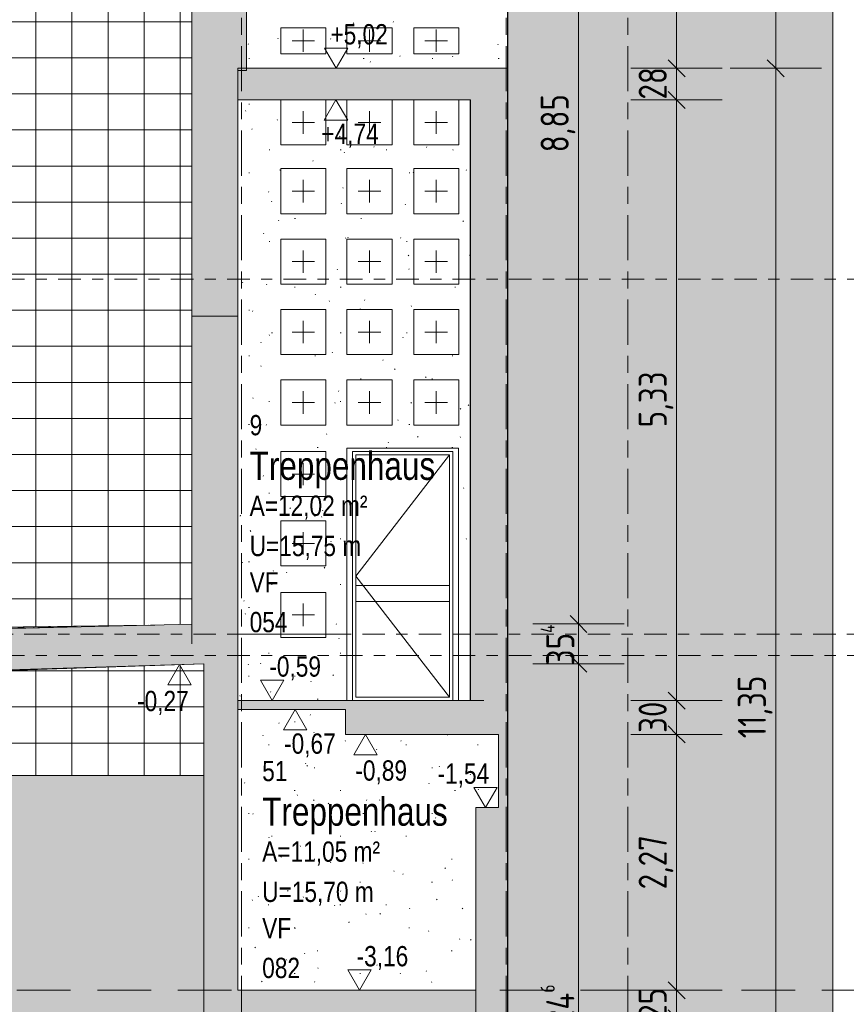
# Model space of a CAD drawing. Header units: metres. Extents: x -32 to 170, y -15 to 869.
# Tile 62 of 66: x 77.1 to 84.43, y -6.08 to 2.66. Entities that reach past the tile are written whole.
import ezdxf

# ---------------------------------------------------------------- set-up
doc = ezdxf.new("R2010")
doc.units = ezdxf.units.M
doc.header["$XCLIPFRAME"] = 2
for name, pattern in [('_Ebene_', [0.4, 0.2, -0.1, 0, -0.1]), ('_Rasterlinie_', [0.75, 0.4, -0.1, 0.15, -0.1]), ('Abgebrochen', [0.714375, 0.47625, -0.238125])]:
    doc.linetypes.add(name, pattern=pattern)
for name, color, linetype, lineweight in [('A_Bem', 7, 'Continuous', 5), ('A_Bem-100', 7, 'Continuous', 5), ('A_Ebenen', 130, 'Continuous', 5), ('A_Fenster', 45, 'Continuous', 5), ('A_Fenster_Öffnung', 45, 'Continuous', 5), ('A_Geschossdecken', 7, 'Continuous', 5), ('A_Geschossdecken_Oberflächenschraffur', 7, 'Continuous', 5), ('A_Geschossdecken_Schraffur', 7, 'Continuous', 5), ('A_Hoehenkoten', 124, 'Continuous', 5), ('A_Körper', 7, 'Continuous', 5), ('A_Körper_Form', 7, 'Continuous', 5), ('A_Linien_Raumtrennung', 7, 'Continuous', 5), ('A_Raster', 128, 'Continuous', 5), ('A_Raum-Txt', 16, 'Continuous', 5), ('A_Scan-Pixelbild', 213, 'Continuous', 5), ('A_Wand', 244, 'Continuous', 5), ('A_Wand_Schraff', 1, 'Continuous', 5), ('A_Wände_Oberflächenschraffur', 244, 'Continuous', 5)]:
    doc.layers.add(name, color=color, linetype=linetype, lineweight=lineweight)
doc.styles.add('Arial', font='arial.ttf', dxfattribs={"width": 0.8, "height": 0.18})
doc.styles.add('Arial_B', font='txt', dxfattribs={"width": 0.8, "height": 0.25})
doc.styles.add('ISOCPEUR_1', font='isocpeur.ttf', dxfattribs={"width": 0.8, "height": 0.25})
doc.dimstyles.new('BLB-Standard_2_5_Aussen', dxfattribs={"dimscale": 0.3048, "dimtxt": 0.248995, "dimasz": 0.492126, "dimexe": 1.32874, "dimexo": 0.0625, "dimgap": 0.032808, "dimtad": 1, "dimrnd": 0.001, "dimzin": 0, "dimdsep": 46, "dimtxsty": 'ISOCPEUR_1', "dimblk1": 'OBLIQUE', "dimblk2": 'OBLIQUE', "dimsah": 1, "dimcen": 0.09, "dimdle": 0.164042, "dimazin": 0, "dimtfac": 1, "dimtdec": 4, "dimtix": 1, "dimtmove": 0, "dimatfit": 3, "dimfxl": 1.32874, "dimfxlon": 1, "dimtvp": 1, "dimtolj": 1, "dimtzin": 0, "dimarcsym": 2})
doc.dimstyles.new('BLB-Standard_2_5_Aussen_1', dxfattribs={"dimscale": 0.3048, "dimtxt": 0.248995, "dimasz": 0.492126, "dimexe": 1.32874, "dimexo": 0.0625, "dimgap": 0.032808, "dimtad": 1, "dimdec": 1, "dimlfac": 100, "dimrnd": 0.1, "dimdsep": 46, "dimtxsty": 'ISOCPEUR_1', "dimblk1": 'OBLIQUE', "dimblk2": 'OBLIQUE', "dimsah": 1, "dimcen": 0.09, "dimdle": 0.164042, "dimazin": 0, "dimtfac": 1, "dimtdec": 4, "dimtix": 1, "dimtmove": 0, "dimatfit": 3, "dimfxl": 1.32874, "dimfxlon": 1, "dimtvp": 1, "dimtolj": 1, "dimtzin": 0, "dimarcsym": 2})
picture_1 = doc.add_image_def('image1.jpg', size_in_pixel=(17396, 4678))
pattern_1 = [(0, (52.91895, 18.958), (0.813, 0.203), [0.007, -0.603, 0.007, -0.603, -3.251]), (0, (52.91895, 18.958), (0.813, 0.203), [-1.219, 0.007, -1.212, 0.007, -0.603, -1.422]), (0, (52.91895, 18.958), (0.813, 0.203), [-3.048, 0.007, -0.4, 0.007, -1.009]), (120, (53.22295, 19.06), (-0.5823032, 0.6025787), [0.007, -0.603, 0.007, -0.603, -3.251]), (120, (53.22295, 19.06), (-0.5823032, 0.6025787), [-1.219, 0.007, -1.212, 0.007, -0.603, -1.422]), (120, (53.22295, 19.06), (-0.5823032, 0.6025787), [-3.048, 0.007, -0.4, 0.007, -1.009]), (240, (53.32495, 19.466), (-0.2306968, -0.8055787), [0.007, -0.603, 0.007, -0.603, -3.251]), (240, (53.32495, 19.466), (-0.2306968, -0.8055787), [-1.219, 0.007, -1.212, 0.007, -0.603, -1.422]), (240, (53.32495, 19.466), (-0.2306968, -0.8055787), [-3.048, 0.007, -0.4, 0.007, -1.009])]
pattern_2 = [(0, (52.91895, 18.958), (0, 0.32), []), (90, (52.91895, 18.958), (-0.32, 2e-17), [])]
pattern_3 = [(0.783, (53.21995, -3.065), (-9.56585e-05, 0.0069993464), []), (90, (53.21995, -3.065), (-0.32, -0.004), [])]

# ---------------------------------------------------------------- blocks, each defined once
blk = doc.blocks.new('FE 1 tlg - Fix - 400 x 400-8070164-B')
at = {"layer": 'A_Fenster_Öffnung', "color": 250, "lineweight": 9}
for p, q in [((20.5309, -2.5251), (20.5309, -2.7251)), ((20.4309, -2.6251), (20.6309, -2.6251))]:
    blk.add_line(p, q, dxfattribs=at)
blk = doc.blocks.new('FE 1 tlg - Fix - 400 x 400-8070168-B')
at = {"layer": 'A_Fenster_Öffnung', "color": 250, "lineweight": 9}
for p, q in [((20.5309, -0.6401), (20.5309, -0.8401)), ((20.4309, -0.7401), (20.6309, -0.7401))]:
    blk.add_line(p, q, dxfattribs=at)
blk = doc.blocks.new('FE TÜR 1 tlg - Dreh_mit Steg - 990 x 2240-8343232-B')
at = {"layer": 'A_Fenster', "color": 250, "lineweight": 9}
for p, q in [((20.9186, -3.3851), (20.9186, -1.1451)), ((21.9086, -1.1451), (20.9186, -1.1451)), ((21.8586, -1.1751), (20.9686, -1.1751)), ((20.9686, -1.1751), (20.9686, -3.3851)), ((20.9686, -1.1751), (21.8586, -1.1751)), ((20.9686, -3.3851), (20.9686, -1.1751)), ((20.9986, -3.3551), (20.9986, -1.2051)), ((20.9986, -1.2051), (21.8286, -1.2051)), ((21.8286, -3.3551), (21.8286, -1.2051)), ((21.8586, -3.3851), (21.8586, -1.1751)), ((21.8586, -1.1751), (21.8586, -3.3851)), ((21.9086, -1.1451), (21.9086, -3.3851)), ((20.9986, -2.3651), (21.8286, -2.3651)), ((20.9986, -2.5051), (20.9986, -2.3651)), ((21.8286, -2.5051), (21.8286, -2.3651)), ((21.8286, -2.5051), (20.9986, -2.5051)), ((21.8286, -3.3551), (20.9986, -3.3551))]:
    blk.add_line(p, q, dxfattribs=at)
at = {"layer": 'A_Fenster_Öffnung', "color": 250, "lineweight": 9}
for p, q in [((21.8286, -1.2051), (20.9986, -2.2801)), ((20.9986, -2.2801), (21.8286, -3.3551))]:
    blk.add_line(p, q, dxfattribs=at)
blk = doc.blocks.new('FE 1 tlg - Fix - 400 x 230-8070195-B')
at = {"layer": 'A_Fenster_Öffnung', "color": 250, "lineweight": 9}
for p, q in [((20.5309, 2.5699), (20.5309, 2.3699)), ((20.4309, 2.4699), (20.6309, 2.4699))]:
    blk.add_line(p, q, dxfattribs=at)
blk = doc.blocks.new('Höhenkoten - leer-6237472-B')
at = {"layer": 'A_Hoehenkoten'}
for p, q in [((-6.2305, -1.5603), (-6.0227, -1.5603)), ((-6.1266, -1.7403), (-6.2305, -1.5603)), ((-6.1266, -1.7403), (-6.0227, -1.5603))]:
    blk.add_line(p, q, dxfattribs=at)
blk = doc.blocks.new('DIMBLOCK91-B')
at = {"layer": 'A_Bem-100', "lineweight": 9}
for p, q in [((82.9242, -5.9551), (82.8492, -5.8801)), ((82.9242, -5.9551), (82.9992, -6.0301)), ((82.9242, -6.2051), (82.8492, -6.1301)), ((82.9242, -6.2051), (82.9992, -6.2801))]:
    blk.add_line(p, q, dxfattribs=at)
at = {"layer": 'A_Bem-100'}
for p, q in [((82.5192, -5.9551), (83.3292, -5.9551)), ((82.9242, -5.9551), (82.5192, -5.9551)), ((82.9242, -6.2051), (82.9242, -5.9551)), ((82.5192, -6.2051), (83.3292, -6.2051)), ((82.9242, -6.2051), (82.5192, -6.2051))]:
    blk.add_line(p, q, dxfattribs=at)
at = {"layer": 'A_Bem-100', "color": 0, "insert": (82.5876, -6.217), "char_height": 0.25, "width": 0.328652, "attachment_point": 1, "rotation": 90, "line_spacing_factor": 1.149209, "style": 'ISOCPEUR_1'}
blk.add_mtext('25', dxfattribs=at)
blk = doc.blocks.new('_Oblique')
at = {"color": 0, "linetype": 'ByBlock', "lineweight": -2}
blk.add_line((-0.5, -0.5), (0.5, 0.5), dxfattribs=at)
blk = doc.blocks.new('DIMBLOCK92-B')
at = {"layer": 'A_Bem-100', "lineweight": 9}
for p, q in [((82.9242, -3.6851), (82.8492, -3.6101)), ((82.9242, -3.6851), (82.9992, -3.7601)), ((82.9242, -5.9551), (82.8492, -5.8801)), ((82.9242, -5.9551), (82.9992, -6.0301))]:
    blk.add_line(p, q, dxfattribs=at)
at = {"layer": 'A_Bem-100'}
for p, q in [((82.5192, -3.6851), (83.3292, -3.6851)), ((82.9242, -3.6851), (82.5192, -3.6851)), ((82.9242, -5.9551), (82.9242, -3.6851)), ((82.5192, -5.9551), (83.3292, -5.9551)), ((82.9242, -5.9551), (82.5192, -5.9551))]:
    blk.add_line(p, q, dxfattribs=at)
at = {"layer": 'A_Bem-100', "color": 0, "insert": (82.5876, -5.0604), "char_height": 0.25, "width": 0.576635, "attachment_point": 1, "rotation": 90, "line_spacing_factor": 1.149209, "style": 'ISOCPEUR_1'}
blk.add_mtext('2,27', dxfattribs=at)
blk = doc.blocks.new('DIMBLOCK93-B')
at = {"layer": 'A_Bem-100', "lineweight": 9}
for p, q in [((82.9242, -3.3851), (82.8492, -3.3101)), ((82.9242, -3.3851), (82.9992, -3.4601)), ((82.9242, -3.6851), (82.8492, -3.6101)), ((82.9242, -3.6851), (82.9992, -3.7601))]:
    blk.add_line(p, q, dxfattribs=at)
at = {"layer": 'A_Bem-100'}
for p, q in [((82.5192, -3.3851), (83.3292, -3.3851)), ((82.9242, -3.3851), (82.5192, -3.3851)), ((82.9242, -3.6851), (82.9242, -3.3851)), ((82.5192, -3.6851), (83.3292, -3.6851)), ((82.9242, -3.6851), (82.5192, -3.6851))]:
    blk.add_line(p, q, dxfattribs=at)
at = {"layer": 'A_Bem-100', "color": 0, "insert": (82.5876, -3.672), "char_height": 0.25, "width": 0.328652, "attachment_point": 1, "rotation": 90, "line_spacing_factor": 1.149209, "style": 'ISOCPEUR_1'}
blk.add_mtext('30', dxfattribs=at)
blk = doc.blocks.new('DIMBLOCK94-B')
at = {"layer": 'A_Bem-100', "lineweight": 9}
for p, q in [((82.9242, 1.9449), (82.8492, 2.0199)), ((82.9242, 1.9449), (82.9992, 1.8699)), ((82.9242, -3.3851), (82.8492, -3.3101)), ((82.9242, -3.3851), (82.9992, -3.4601))]:
    blk.add_line(p, q, dxfattribs=at)
at = {"layer": 'A_Bem-100'}
for p, q in [((82.5192, 1.9449), (83.3292, 1.9449)), ((82.9242, 1.9449), (82.5192, 1.9449)), ((82.9242, -3.3851), (82.9242, 1.9449)), ((82.5192, -3.3851), (83.3292, -3.3851)), ((82.9242, -3.3851), (82.5192, -3.3851))]:
    blk.add_line(p, q, dxfattribs=at)
at = {"layer": 'A_Bem-100', "color": 0, "insert": (82.5876, -0.9604), "char_height": 0.25, "width": 0.576635, "attachment_point": 1, "rotation": 90, "line_spacing_factor": 1.149209, "style": 'ISOCPEUR_1'}
blk.add_mtext('5,33', dxfattribs=at)
blk = doc.blocks.new('DIMBLOCK95-B')
at = {"layer": 'A_Bem-100', "lineweight": 9}
for p, q in [((82.9242, 2.2249), (82.8492, 2.2999)), ((82.9242, 2.2249), (82.9992, 2.1499)), ((82.9242, 1.9449), (82.8492, 2.0199)), ((82.9242, 1.9449), (82.9992, 1.8699))]:
    blk.add_line(p, q, dxfattribs=at)
at = {"layer": 'A_Bem-100'}
for p, q in [((82.5192, 2.2249), (83.3292, 2.2249)), ((82.9242, 2.2249), (82.5192, 2.2249)), ((82.9242, 1.9449), (82.9242, 2.2249)), ((82.5192, 1.9449), (83.3292, 1.9449)), ((82.9242, 1.9449), (82.5192, 1.9449))]:
    blk.add_line(p, q, dxfattribs=at)
at = {"layer": 'A_Bem-100', "color": 0, "insert": (82.5876, 1.948), "char_height": 0.25, "width": 0.328652, "attachment_point": 1, "rotation": 90, "line_spacing_factor": 1.149209, "style": 'ISOCPEUR_1'}
blk.add_mtext('28', dxfattribs=at)
blk = doc.blocks.new('DIMBLOCK96-B')
at = {"layer": 'A_Bem-100'}
for p, q in [((82.5192, 6.2149), (83.3292, 6.2149)), ((82.9242, 6.2149), (82.5192, 6.2149)), ((82.9242, 2.2249), (82.9242, 6.2149)), ((82.5192, 2.2249), (83.3292, 2.2249)), ((82.9242, 2.2249), (82.5192, 2.2249))]:
    blk.add_line(p, q, dxfattribs=at)
at = {"layer": 'A_Bem-100', "lineweight": 9}
for p, q in [((82.9242, 6.2149), (82.8492, 6.2899)), ((82.9242, 6.2149), (82.9992, 6.1399)), ((82.9242, 2.2249), (82.8492, 2.2999)), ((82.9242, 2.2249), (82.9992, 2.1499))]:
    blk.add_line(p, q, dxfattribs=at)
at = {"layer": 'A_Bem-100', "color": 0, "insert": (82.5876, 3.9796), "char_height": 0.25, "width": 0.576635, "attachment_point": 1, "rotation": 90, "line_spacing_factor": 1.149209, "style": 'ISOCPEUR_1'}
blk.add_mtext('3,99', dxfattribs=at)
blk = doc.blocks.new('DIMBLOCK98-B')
at = {"layer": 'A_Bem-100', "lineweight": 9}
for p, q in [((82.0544, -3.0592), (81.9794, -2.9842)), ((82.0544, -3.0592), (82.1294, -3.1342)), ((82.0544, -9.3051), (81.9794, -9.2301)), ((82.0544, -9.3051), (82.1294, -9.3801))]:
    blk.add_line(p, q, dxfattribs=at)
at = {"layer": 'A_Bem-100'}
for p, q in [((81.6494, -3.0592), (82.4594, -3.0592)), ((82.0544, -3.0592), (81.6494, -3.0592)), ((82.0544, -9.3551), (82.0544, -3.0592)), ((81.6494, -9.3051), (82.4594, -9.3051)), ((82.0544, -9.3051), (81.6494, -9.3051))]:
    blk.add_line(p, q, dxfattribs=at)
at = {"layer": 'A_Bem-100', "color": 0, "insert": (81.7178, -6.4772), "char_height": 0.25, "width": 0.708096, "attachment_point": 1, "rotation": 90, "line_spacing_factor": 1.149209, "style": 'ISOCPEUR_1'}
blk.add_mtext('6,24\\A2\\H0.5x;\\S6^  ;\\H2x;', dxfattribs=at)
blk = doc.blocks.new('DIMBLOCK99-B')
at = {"layer": 'A_Bem-100'}
for p, q in [((81.6494, -2.7051), (82.4594, -2.7051)), ((82.0544, -2.7051), (81.6494, -2.7051)), ((82.0544, -3.0592), (82.0544, -2.7051)), ((81.6494, -3.0592), (82.4594, -3.0592)), ((82.0544, -3.0592), (81.6494, -3.0592))]:
    blk.add_line(p, q, dxfattribs=at)
at = {"layer": 'A_Bem-100', "lineweight": 9}
for p, q in [((82.0544, -2.7051), (81.9794, -2.6301)), ((82.0544, -2.7051), (82.1294, -2.7801)), ((82.0544, -3.0592), (81.9794, -2.9842)), ((82.0544, -3.0592), (82.1294, -3.1342))]:
    blk.add_line(p, q, dxfattribs=at)
at = {"layer": 'A_Bem-100', "color": 0, "insert": (81.7178, -3.0713), "char_height": 0.25, "width": 0.454138, "attachment_point": 1, "rotation": 90, "line_spacing_factor": 1.149209, "style": 'ISOCPEUR_1'}
blk.add_mtext('35\\A2\\H0.5x;\\S4^  ;\\H2x;', dxfattribs=at)
blk = doc.blocks.new('DIMBLOCK100-B')
at = {"layer": 'A_Bem-100', "lineweight": 9}
for p, q in [((82.0544, 6.1449), (81.9794, 6.2199)), ((82.0544, 6.1449), (82.1294, 6.0699)), ((82.0544, -2.7051), (81.9794, -2.6301)), ((82.0544, -2.7051), (82.1294, -2.7801))]:
    blk.add_line(p, q, dxfattribs=at)
at = {"layer": 'A_Bem-100'}
for p, q in [((81.6494, 6.1449), (82.4594, 6.1449)), ((82.0544, 6.1449), (81.6494, 6.1449)), ((82.0544, -2.7051), (82.0544, 6.1449)), ((81.6494, -2.7051), (82.4594, -2.7051)), ((82.0544, -2.7051), (81.6494, -2.7051))]:
    blk.add_line(p, q, dxfattribs=at)
at = {"layer": 'A_Bem-100', "color": 0, "insert": (81.7178, 1.4796), "char_height": 0.25, "width": 0.576635, "attachment_point": 1, "rotation": 90, "line_spacing_factor": 1.149209, "style": 'ISOCPEUR_1'}
blk.add_mtext('8,85', dxfattribs=at)
blk = doc.blocks.new('DIMBLOCK104-B')
at = {"layer": 'A_Bem-100', "lineweight": 9}
for p, q in [((83.8042, 2.2249), (83.7292, 2.2999)), ((83.8042, 2.2249), (83.8792, 2.1499)), ((83.8042, -9.1251), (83.7292, -9.0501)), ((83.8042, -9.1251), (83.8792, -9.2001))]:
    blk.add_line(p, q, dxfattribs=at)
at = {"layer": 'A_Bem-100'}
for p, q in [((83.3992, 2.2249), (84.2092, 2.2249)), ((83.8042, 2.2249), (83.3992, 2.2249)), ((83.8042, -9.1751), (83.8042, 2.2249)), ((83.3992, -9.1251), (84.2092, -9.1251)), ((83.8042, -9.1251), (83.3992, -9.1251))]:
    blk.add_line(p, q, dxfattribs=at)
at = {"layer": 'A_Bem-100', "color": 0, "insert": (83.4676, -3.719), "char_height": 0.25, "width": 0.645353, "attachment_point": 1, "rotation": 90, "line_spacing_factor": 1.149209, "style": 'ISOCPEUR_1'}
blk.add_mtext('11,35', dxfattribs=at)
blk = doc.blocks.new('DIMBLOCK105-B')
at = {"layer": 'A_Bem-100', "lineweight": 9}
for p, q in [((83.8042, 8.8649), (83.7292, 8.9399)), ((83.8042, 8.8649), (83.8792, 8.7899)), ((83.8042, 2.2249), (83.7292, 2.2999)), ((83.8042, 2.2249), (83.8792, 2.1499))]:
    blk.add_line(p, q, dxfattribs=at)
at = {"layer": 'A_Bem-100'}
for p, q in [((83.8042, 2.2249), (83.8042, 8.9149)), ((83.3992, 8.8649), (84.2092, 8.8649)), ((83.8042, 8.8649), (83.3992, 8.8649)), ((83.3992, 2.2249), (84.2092, 2.2249)), ((83.8042, 2.2249), (83.3992, 2.2249))]:
    blk.add_line(p, q, dxfattribs=at)
at = {"layer": 'A_Bem-100', "color": 0, "insert": (83.4676, 5.2947), "char_height": 0.25, "width": 0.600537, "attachment_point": 1, "rotation": 90, "line_spacing_factor": 1.149209, "style": 'ISOCPEUR_1'}
blk.add_mtext('6,64', dxfattribs=at)

msp = doc.modelspace()

# ---------------------------------------------------------------- hatches: boundary and pattern name
at = {"layer": 'A_Geschossdecken_Oberflächenschraffur'}
h = msp.add_hatch(dxfattribs=at)
h.set_pattern_fill('FP_70', color=9, style=0, pattern_type=2)
h.set_pattern_definition(pattern_3)
h.paths.add_polyline_path([(73.7263, -2.7825), (75.1013, -2.7764), (76.6448, -2.7553), (78.2954, -2.7146), (76.4627, -2.7396), (76.4617, -2.7415), (76.4327, -2.7424), (76.1445, -2.7464), (76.1445, -2.7496), (76.136, -2.7503), (76.0945, -2.7514), (75.8345, -2.7539), (75.8345, -2.7537), (74.0959, -2.7774)], flags=0)
h = msp.add_hatch(dxfattribs=at)
h.set_pattern_fill('FP_70', color=9, style=0, pattern_type=2)
h.set_pattern_definition(pattern_3)
h.paths.add_polyline_path([(73.7263, -2.7825), (75.1013, -2.7764), (76.6448, -2.7553), (78.2954, -2.7146), (76.4627, -2.7396), (76.4617, -2.7415), (76.4327, -2.7424), (76.1445, -2.7464), (76.1445, -2.7496), (76.136, -2.7503), (76.0945, -2.7514), (75.8345, -2.7539), (75.8345, -2.7537), (74.0959, -2.7774)], flags=0)
at = {"layer": 'A_Geschossdecken_Schraffur', "lineweight": 9}
for points in [[(81.4105, 1.9449), (81.4235, 1.9449), (81.4235, 2.2249), (79.0319, 2.2249), (79.0319, 1.9449), (81.2147, 1.9449)], [(47.0363, -3.1336), (47.0374, -3.1336), (50.8744, -3.1333), (51.5971, -3.131), (51.9095, -3.1273), (52.4365, -3.0951), (52.8654, -3.0843), (64.0123, -3.0846), (71.2615, -3.0873), (73.1379, -3.0873), (74.8695, -3.0574), (75.1013, -3.0564), (76.6448, -3.0353), (78.6219, -2.9865), (78.6219, -2.7065), (76.6448, -2.7553), (75.1013, -2.7764), (74.8695, -2.7774), (73.1379, -2.8073), (69.8117, -2.8073), (61.1126, -2.8042), (52.8654, -2.8043), (52.4135, -2.8165), (51.9095, -2.8473), (51.5971, -2.851), (50.8744, -2.8533), (47.0363, -2.8536), (46.6141, -2.8279), (46.0587, -2.8277), (45.7302, -2.7972), (45.5911, -2.7996), (45.1411, -2.7996), (44.4649, -2.785), (43.4872, -2.767), (43.4872, -3.047), (44.4649, -3.065), (45.1642, -3.0796), (45.5911, -3.0796), (45.7302, -3.0772), (46.0587, -3.1077), (46.6148, -3.1079)], [(72.7027, -3.2251), (73.9255, -3.2251), (75.3221, -3.1676), (76.714, -3.1198), (78.8675, -3.0551), (78.8675, -2.8751), (78.6219, -2.8825), (78.6219, -2.9865), (76.6448, -3.0353), (75.1013, -3.0564), (74.8695, -3.0574), (73.1379, -3.0873), (72.7027, -3.0873)], [(79.9606, -3.4651), (79.9871, -3.4651), (79.9871, -3.3851), (79.0305, -3.3851), (79.0305, -3.4651), (79.2357, -3.4651)], [(81.2735, -3.6851), (81.2735, -3.3851), (79.9871, -3.3851), (79.9871, -3.6851)], [(78.8753, -6.2051), (81.1435, -6.2051), (81.1435, -5.9551), (78.8753, -5.9551)]]:
    msp.add_hatch(color=253, dxfattribs=at).paths.add_polyline_path(points, flags=0)
at = {"layer": 'A_Körper'}
msp.add_hatch(color=121, dxfattribs=at).paths.add_polyline_path([(84.3102, -9.3651), (84.3102, 7.5412), (81.4257, 7.5412), (81.4257, -9.3651), (81.7757, -9.3651)], flags=0)
at = {"layer": 'A_Wand_Schraff', "lineweight": 9}
for points in [[(79.1069, 2.2049), (79.1069, 6.1449), (78.6219, 6.1449), (78.6219, 2.2049), (79.0319, 2.2049)], [(78.6219, 0.0249), (79.0319, 0.0249), (79.0319, 2.2049), (78.6219, 2.2049), (78.6219, 0.7696)], [(81.2147, -3.3851), (81.2147, 1.9449), (81.0947, 1.9449), (81.0947, -3.3851)], [(81.2735, -3.6851), (81.4235, -3.6851), (81.4235, 1.9449), (81.2147, 1.9449), (81.2147, -3.3851), (81.2735, -3.3851), (81.2735, -3.6439)], [(78.8675, -3.0351), (79.0319, -3.0351), (79.0319, 0.0249), (78.6219, 0.0249), (78.6219, -2.8825), (78.8675, -2.8751), (78.8675, -2.9083)], [(78.8753, -6.2051), (78.8753, -5.9551), (79.0305, -5.9551), (79.0305, -3.0351), (78.8675, -3.0351), (78.8675, -3.0551), (78.7305, -3.0592), (78.7305, -6.2051)], [(81.4105, -4.3351), (81.4235, -4.3351), (81.4235, -3.6851), (81.3435, -3.6851), (81.3435, -4.3351)], [(81.4105, -6.2051), (81.4235, -6.2051), (81.4235, -4.3351), (81.1435, -4.3351), (81.1435, -6.2051)]]:
    msp.add_hatch(color=253, dxfattribs=at).paths.add_polyline_path(points, flags=0)
at = {"layer": 'A_Wände_Oberflächenschraffur'}
h = msp.add_hatch(dxfattribs=at)
h.set_pattern_fill('FP_61', color=133, style=0, pattern_type=2)
h.set_pattern_definition(pattern_2)
h.paths.add_polyline_path([(75.8345, -4.049), (75.852, -4.049), (75.852, -3.1588), (75.8345, -3.1594), (75.8345, -3.6439)], flags=0)
h.paths.add_polyline_path([(78.7305, -4.049), (78.7305, -3.0598), (76.162, -3.1481), (76.162, -4.049), (78.5108, -4.049)], flags=0)
h.paths.add_polyline_path([(76.4627, -2.7396), (78.2954, -2.7146), (78.6219, -2.7065), (78.6219, 6.1449), (76.4627, 6.1449), (76.4627, -2.7101)], flags=0)
h.paths.add_polyline_path([(77.0609, 6.3949), (78.8069, 6.3949), (78.8069, 8.0849), (75.8345, 8.0849), (75.8345, 6.3949), (76.9096, 6.3949)], flags=0)
h.paths.add_polyline_path([(75.8346, 8.3916), (78.8069, 8.3916), (78.8069, 8.4449), (75.8345, 8.4449), (75.8345, 8.3916)], flags=0)
h = msp.add_hatch(dxfattribs=at)
h.set_pattern_fill('FP_61', color=133, style=0, pattern_type=2)
h.set_pattern_definition(pattern_2)
h.paths.add_polyline_path([(75.8345, -4.049), (75.852, -4.049), (75.852, -3.1588), (75.8345, -3.1594), (75.8345, -3.6439)], flags=0)
h.paths.add_polyline_path([(78.7305, -4.049), (78.7305, -3.0598), (76.162, -3.1481), (76.162, -4.049), (78.5108, -4.049)], flags=0)
h.paths.add_polyline_path([(76.4627, -2.7396), (78.2954, -2.7146), (78.6219, -2.7065), (78.6219, 6.1449), (76.4627, 6.1449), (76.4627, -2.7101)], flags=0)
h.paths.add_polyline_path([(77.0609, 6.3949), (78.8069, 6.3949), (78.8069, 8.0849), (75.8345, 8.0849), (75.8345, 6.3949), (76.9096, 6.3949)], flags=0)
h.paths.add_polyline_path([(75.8346, 8.3916), (78.8069, 8.3916), (78.8069, 8.4449), (75.8345, 8.4449), (75.8345, 8.3916)], flags=0)
h = msp.add_hatch(dxfattribs=at)
h.set_pattern_fill('FP_54', style=0, pattern_type=2)
h.set_pattern_definition(pattern_1)
h.paths.add_polyline_path([(81.0941, -3.3851), (81.0941, 1.9449), (80.9915, 1.9449), (80.9915, 1.5449), (80.5915, 1.5449), (80.5915, 1.9449), (80.3995, 1.9449), (80.3995, 1.5449), (79.9995, 1.5449), (79.9995, 1.9449), (79.8119, 1.9449), (79.8119, 1.5449), (79.4119, 1.5449), (79.4119, 1.9449), (79.0319, 1.9449), (79.0312, -3.3851), (79.9995, -3.3851), (79.9995, -1.1451), (80.9895, -1.1451), (80.9895, -3.3851), (81.048, -3.3851)], flags=0)
h.paths.add_polyline_path([(79.8119, -2.8251), (79.4119, -2.8251), (79.4119, -2.4251), (79.8119, -2.4251)], flags=0)
h.paths.add_polyline_path([(79.8119, -2.1901), (79.4119, -2.1901), (79.4119, -1.7901), (79.8119, -1.7901), (79.8119, -2.1727)], flags=0)
h.paths.add_polyline_path([(79.8119, -1.5751), (79.4119, -1.5751), (79.4119, -1.1751), (79.8119, -1.1751)], flags=0)
h.paths.add_polyline_path([(80.9395, -0.9401), (80.5915, -0.9401), (80.5915, -0.5401), (80.9915, -0.5401), (80.9915, -0.9401), (80.9895, -0.9401)], flags=0)
h.paths.add_polyline_path([(79.8119, -0.9401), (79.4119, -0.9401), (79.4119, -0.5401), (79.8119, -0.5401), (79.8119, -0.7015)], flags=0)
h.paths.add_polyline_path([(80.0495, -0.9401), (79.9995, -0.9401), (79.9995, -0.5401), (80.3995, -0.5401), (80.3995, -0.9401)], flags=0)
h.paths.add_polyline_path([(80.5915, -0.3151), (80.5915, 0.0849), (80.9915, 0.0849), (80.9915, -0.3151)], flags=0)
h.paths.add_polyline_path([(79.9995, -0.3151), (79.9995, 0.0849), (80.3995, 0.0849), (80.3995, -0.3151)], flags=0)
h.paths.add_polyline_path([(79.8119, -0.3151), (79.4119, -0.3151), (79.4119, 0.0849), (79.8119, 0.0849)], flags=0)
h.paths.add_polyline_path([(80.5915, 0.3099), (80.5915, 0.7099), (80.9915, 0.7099), (80.9915, 0.3099)], flags=0)
h.paths.add_polyline_path([(80.3995, 0.3099), (79.9995, 0.3099), (79.9995, 0.7099), (80.3995, 0.7099)], flags=0)
h.paths.add_polyline_path([(79.4119, 0.3099), (79.4119, 0.7099), (79.8119, 0.7099), (79.8119, 0.3099)], flags=0)
h.paths.add_polyline_path([(80.5915, 0.9349), (80.5915, 1.3349), (80.9915, 1.3349), (80.9915, 0.9349)], flags=0)
h.paths.add_polyline_path([(80.3995, 0.9349), (79.9995, 0.9349), (79.9995, 1.3349), (80.3995, 1.3349)], flags=0)
h.paths.add_polyline_path([(79.8119, 0.9349), (79.4119, 0.9349), (79.4119, 1.3349), (79.8119, 1.3349)], flags=0)
h.paths.add_polyline_path([(81.4105, 2.2249), (81.4235, 2.2249), (81.4235, 6.2149), (79.1069, 6.2149), (79.1069, 2.2249), (81.2147, 2.2249)], flags=0)
h.paths.add_polyline_path([(79.4119, 2.3549), (79.4119, 2.5849), (79.8119, 2.5849), (79.8119, 2.3549)], flags=0)
h.paths.add_polyline_path([(80.3995, 2.3549), (79.9995, 2.3549), (79.9995, 2.5849), (80.3995, 2.5849)], flags=0)
h.paths.add_polyline_path([(80.5915, 2.3549), (80.5915, 2.5849), (80.9915, 2.5849), (80.9915, 2.3549)], flags=0)
h.paths.add_polyline_path([(80.9915, 2.6926), (80.5915, 2.6926), (80.5915, 3.2249), (80.9915, 3.2249), (80.9915, 2.9764)], flags=0)
h.paths.add_polyline_path([(79.8119, 2.6926), (79.4119, 2.6926), (79.4119, 3.2249), (79.8119, 3.2249)], flags=0)
h.paths.add_polyline_path([(79.9995, 2.6926), (79.9995, 3.2249), (80.3995, 3.2249), (80.3995, 2.6926)], flags=0)
h.paths.add_polyline_path([(80.5915, 3.3226), (80.5915, 3.8549), (80.9915, 3.8549), (80.9915, 3.3226)], flags=0)
h.paths.add_polyline_path([(80.3995, 3.3226), (79.9995, 3.3226), (79.9995, 3.8549), (80.3995, 3.8549), (80.3995, 3.712)], flags=0)
h.paths.add_polyline_path([(79.8119, 3.3226), (79.4119, 3.3226), (79.4119, 3.8549), (79.8119, 3.8549), (79.8119, 3.712)], flags=0)
h.paths.add_polyline_path([(79.9995, 3.9426), (79.9995, 4.4749), (80.3995, 4.4749), (80.3995, 3.9426)], flags=0)
h.paths.add_polyline_path([(80.9915, 3.9426), (80.5915, 3.9426), (80.5915, 4.4749), (80.9915, 4.4749)], flags=0)
h.paths.add_polyline_path([(79.4119, 3.9426), (79.4119, 4.4749), (79.8119, 4.4749), (79.8119, 3.9426)], flags=0)
h.paths.add_polyline_path([(80.5915, 4.5726), (80.5915, 5.1049), (80.9915, 5.1049), (80.9915, 4.5726)], flags=0)
h.paths.add_polyline_path([(79.4119, 4.5726), (79.4119, 5.1049), (79.8119, 5.1049), (79.8119, 4.5726)], flags=0)
h.paths.add_polyline_path([(79.9995, 4.5726), (79.9995, 5.1049), (80.3995, 5.1049), (80.3995, 4.5726)], flags=0)
h.paths.add_polyline_path([(79.9915, 5.2026), (79.9915, 5.7349), (80.3915, 5.7349), (80.3915, 5.2026)], flags=0)
h.paths.add_polyline_path([(80.5915, 5.2026), (80.5915, 5.7349), (80.9915, 5.7349), (80.9915, 5.2026)], flags=0)
h.paths.add_polyline_path([(79.4119, 5.2026), (79.4119, 5.7349), (79.8119, 5.7349), (79.8119, 5.2026)], flags=0)
h = msp.add_hatch(dxfattribs=at)
h.set_pattern_fill('FP_55', style=0, pattern_type=2)
h.set_pattern_definition([(0, (81.09495, 18.958), (0.002, 0.203), [0, -0.001, 0, -0.001, -0.008]), (0, (81.09495, 18.958), (0.002, 0.203), [-0.003, 0, -0.003, 0, -0.001, -0.003]), (0, (81.09495, 18.958), (0.002, 0.203), [-0.007, 0, -0.001, 0, -0.002]), (90.077, (81.0949498, 19.06), (-0.001809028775, 0.60199811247), [0.006, -0.522, 0.006, -0.522, -2.816]), (90.077, (81.0949498, 19.06), (-0.001809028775, 0.60199811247), [-1.056, 0.006, -1.05, 0.006, -0.522, -1.232]), (90.077, (81.0949498, 19.06), (-0.001809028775, 0.60199811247), [-2.64, 0.006, -0.346, 0.006, -0.874]), (269.923, (81.0959498, 19.466), (-8.3186817e-05, -0.806000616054), [0.006, -0.522, 0.006, -0.522, -2.816]), (269.923, (81.0959498, 19.466), (-8.3186817e-05, -0.806000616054), [-1.056, 0.006, -1.05, 0.006, -0.522, -1.232]), (269.923, (81.0959498, 19.466), (-8.3186817e-05, -0.806000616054), [-2.64, 0.006, -0.346, 0.006, -0.874])])
h.paths.add_polyline_path([(81.0941, -3.3851), (81.0947, -3.3851), (81.0941, -3.2761)], flags=0)
h = msp.add_hatch(dxfattribs=at)
h.set_pattern_fill('FP_57', style=0, pattern_type=2)
h.set_pattern_definition([(0, (79.02995, 18.958), (0.002, 0.203), [0, -0.002, 0, -0.002, -0.009]), (0, (79.02995, 18.958), (0.002, 0.203), [-0.003, 0, -0.003, 0, -0.002, -0.004]), (0, (79.02995, 18.958), (0.002, 0.203), [-0.008, 0, -0.001, 0, -0.003]), (90.089, (79.0309498, 19.06), (-0.001935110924, 0.601997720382), [0.006, -0.522, 0.006, -0.522, -2.816]), (90.089, (79.0309498, 19.06), (-0.001935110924, 0.601997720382), [-1.056, 0.006, -1.05, 0.006, -0.522, -1.232]), (90.089, (79.0309498, 19.06), (-0.001935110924, 0.601997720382), [-2.64, 0.006, -0.346, 0.006, -0.874]), (269.911, (79.0309498, 19.466), (-0.00025199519, -0.806000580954), [0.006, -0.522, 0.006, -0.522, -2.816]), (269.911, (79.0309498, 19.466), (-0.00025199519, -0.806000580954), [-1.056, 0.006, -1.05, 0.006, -0.522, -1.232]), (269.911, (79.0309498, 19.466), (-0.00025199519, -0.806000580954), [-2.64, 0.006, -0.346, 0.006, -0.874])])
h.paths.add_polyline_path([(79.0309, -3.3851), (79.0312, -3.3851), (79.0305, -3.3851)], flags=0)
h = msp.add_hatch(dxfattribs=at)
h.set_pattern_fill('FP_54', style=0, pattern_type=2)
h.set_pattern_definition(pattern_1)
h.paths.add_polyline_path([(81.1142, -5.9551), (81.1435, -5.9551), (81.1435, -4.3351), (81.3435, -4.3351), (81.3435, -3.6851), (79.986, -3.6851), (79.986, -3.4651), (79.0309, -3.4651), (79.0309, -5.9551), (81.0287, -5.9551)], flags=0)
h = msp.add_hatch(dxfattribs=at)
h.set_pattern_fill('FP_54', style=0, pattern_type=2)
h.set_pattern_definition(pattern_1)
h.paths.add_polyline_path([(79.0328, -9.3651), (79.1193, -9.3651), (79.1193, -9.1251), (79.0328, -9.1251), (79.0328, -9.3051)], flags=0)
h.paths.add_polyline_path([(58.9536, -9.3285), (58.9536, -4.049), (55.2686, -4.049), (55.2686, -9.3213), (55.7422, -9.3251), (58.1076, -9.3251), (58.5919, -9.3285)], flags=0)
h.paths.add_polyline_path([(59.2636, -9.3279), (60.9091, -9.3242), (60.9084, -4.049), (59.2636, -4.049), (59.2636, -9.3264)], flags=0)
h.paths.add_polyline_path([(61.3331, -9.3233), (62.9545, -9.3193), (62.9545, -4.049), (61.3331, -4.049), (61.3331, -9.3193)], flags=0)
h.paths.add_polyline_path([(63.4315, -9.3202), (66.957, -9.311), (66.957, -4.049), (63.2645, -4.049), (63.2645, -9.3198)], flags=0)
h.paths.add_polyline_path([(54.9586, -9.3188), (54.9586, -4.049), (51.2636, -4.049), (51.2636, -9.3098), (51.5012, -9.31), (52.4667, -9.2985), (53.0356, -9.2951), (53.0356, -9.31), (53.049, -9.31), (53.8398, -9.3084), (54.7391, -9.3168)], flags=0)
h.paths.add_polyline_path([(49.4919, -9.3185), (49.8024, -9.3126), (50.3211, -9.3084), (50.9536, -9.3084), (50.9536, -4.049), (46.3662, -4.049), (46.3662, -9.311), (49.1695, -9.3177)], flags=0)
h.paths.add_polyline_path([(67.267, -9.3104), (67.4315, -9.3098), (70.9545, -9.3098), (70.9545, -4.049), (67.267, -4.049), (67.267, -9.31)], flags=0)
h.paths.add_polyline_path([(46.0562, -9.3102), (46.0562, -4.049), (43.4872, -4.049), (43.4872, -9.3056), (45.9573, -9.31)], flags=0)
h.paths.add_polyline_path([(71.2645, -9.3096), (72.1122, -9.3093), (75.5919, -9.3093), (75.852, -9.3051), (75.852, -4.049), (71.2645, -4.049), (71.2645, -9.3096)], flags=0)
h.paths.add_polyline_path([(78.7305, -9.3051), (78.7305, -4.049), (76.162, -4.049), (76.162, -9.3051), (78.5108, -9.3051)], flags=0)

# ---------------------------------------------------------------- linework, layer by layer
at = {"layer": 'A_Ebenen', "color": 170, "linetype": '_Ebene_', "lineweight": 9}
for p, q in [((85.6372, 0.3549), (35.6364, 0.3549)), ((35.6364, -2.7951), (85.6372, -2.7951)), ((85.6372, -2.9851), (35.6364, -2.9851))]:
    msp.add_line(p, q, dxfattribs=at)
at = {"layer": 'A_Ebenen', "color": 31, "linetype": 'Abgebrochen'}
msp.add_line((35.6364, -5.9551), (85.6372, -5.9551), dxfattribs=at)
at = {"layer": 'A_Geschossdecken', "color": 250, "lineweight": 9}
for p, q in [((81.4235, 2.2249), (79.0319, 2.2249)), ((79.0319, 2.2249), (79.0319, 1.9449)), ((81.4235, 1.9449), (81.4235, 2.2249)), ((79.0319, 1.9449), (81.0947, 1.9449)), ((78.6219, -2.7065), (76.6448, -2.7553)), ((78.6219, -2.8825), (78.6219, -2.7065)), ((76.4627, -2.7396), (78.2954, -2.7146)), ((78.7305, -3.0598), (76.162, -3.1481)), ((76.714, -3.1198), (78.7305, -3.0592)), ((81.2147, -3.3851), (79.0305, -3.3851)), ((79.0305, -3.4651), (79.9871, -3.4651)), ((79.9871, -3.4651), (79.9871, -3.6851)), ((79.986, -3.6851), (81.2735, -3.6851)), ((81.1435, -5.9551), (79.0305, -5.9551)), ((81.1435, -6.2051), (81.1435, -5.9551))]:
    msp.add_line(p, q, dxfattribs=at)
at = {"layer": 'A_Körper', "color": 253, "lineweight": 9}
msp.add_line((81.4257, 7.5412), (81.4257, -9.3651), dxfattribs=at)
at = {"layer": 'A_Körper_Form', "color": 253, "lineweight": 9}
msp.add_line((81.4235, 2.2249), (81.4235, 6.2149), dxfattribs=at)
at = {"layer": 'A_Linien_Raumtrennung', "color": 250, "lineweight": 9}
for p, q in [((79.0319, -2.7951), (79.9995, -2.7951)), ((80.9895, -2.7951), (81.0947, -2.7951))]:
    msp.add_line(p, q, dxfattribs=at)
at = {"layer": 'A_Raster', "linetype": '_Rasterlinie_', "lineweight": 9}
for p, q in [((79.0635, -12.2276), (79.0635, 10.1714)), ((81.4135, -12.2276), (81.4135, 10.1714)), ((82.4908, -12.2276), (82.4908, 10.1714))]:
    msp.add_line(p, q, dxfattribs=at)
at = {"layer": 'A_Wand', "color": 250, "lineweight": 9}
for p, q in [((79.1069, 2.2049), (79.1069, 8.4849)), ((78.6219, 6.1449), (78.6219, -2.7065)), ((79.4119, 2.5849), (79.8119, 2.5849)), ((79.4119, 2.3549), (79.4119, 2.5849)), ((79.8119, 2.5849), (79.8119, 2.3549)), ((79.9995, 2.5849), (80.3995, 2.5849)), ((79.9995, 2.3549), (79.9995, 2.5849)), ((80.3995, 2.5849), (80.3995, 2.3549)), ((80.5915, 2.5849), (80.9915, 2.5849)), ((80.5915, 2.3549), (80.5915, 2.5849)), ((80.9915, 2.5849), (80.9915, 2.3549)), ((79.8119, 2.3549), (79.4119, 2.3549)), ((80.3995, 2.3549), (79.9995, 2.3549)), ((80.9915, 2.3549), (80.5915, 2.3549)), ((79.0319, 2.2049), (79.1069, 2.2049)), ((79.0319, -3.0351), (79.0319, 1.9449)), ((79.4119, 1.5449), (79.4119, 1.9449)), ((79.8119, 1.9449), (79.8119, 1.5449)), ((79.9995, 1.5449), (79.9995, 1.9449)), ((80.3995, 1.9449), (80.3995, 1.5449)), ((80.5915, 1.5449), (80.5915, 1.9449)), ((80.9915, 1.9449), (80.9915, 1.5449)), ((81.0941, 1.9449), (81.0941, -3.3851)), ((81.0947, 1.9449), (81.0947, -3.3851)), ((81.4235, -8.9251), (81.4235, 1.9449)), ((79.8119, 1.5449), (79.4119, 1.5449)), ((80.3995, 1.5449), (79.9995, 1.5449)), ((80.9915, 1.5449), (80.5915, 1.5449)), ((79.4119, 1.3349), (79.8119, 1.3349)), ((79.4119, 0.9349), (79.4119, 1.3349)), ((79.8119, 1.3349), (79.8119, 0.9349)), ((79.9995, 1.3349), (80.3995, 1.3349)), ((79.9995, 0.9349), (79.9995, 1.3349)), ((80.3995, 1.3349), (80.3995, 0.9349)), ((80.5915, 1.3349), (80.9915, 1.3349)), ((80.5915, 0.9349), (80.5915, 1.3349)), ((80.9915, 1.3349), (80.9915, 0.9349)), ((79.8119, 0.9349), (79.4119, 0.9349)), ((80.3995, 0.9349), (79.9995, 0.9349)), ((80.9915, 0.9349), (80.5915, 0.9349)), ((79.4119, 0.7099), (79.8119, 0.7099)), ((79.4119, 0.3099), (79.4119, 0.7099)), ((79.8119, 0.7099), (79.8119, 0.3099)), ((79.9995, 0.7099), (80.3995, 0.7099)), ((79.9995, 0.3099), (79.9995, 0.7099)), ((80.3995, 0.7099), (80.3995, 0.3099)), ((80.5915, 0.7099), (80.9915, 0.7099)), ((80.5915, 0.3099), (80.5915, 0.7099)), ((80.9915, 0.7099), (80.9915, 0.3099)), ((79.8119, 0.3099), (79.4119, 0.3099)), ((80.3995, 0.3099), (79.9995, 0.3099)), ((80.9915, 0.3099), (80.5915, 0.3099)), ((79.0319, 0.0249), (78.6219, 0.0249)), ((79.4119, 0.0849), (79.8119, 0.0849)), ((79.4119, -0.3151), (79.4119, 0.0849)), ((79.8119, 0.0849), (79.8119, -0.3151)), ((79.9995, 0.0849), (80.3995, 0.0849)), ((79.9995, -0.3151), (79.9995, 0.0849)), ((80.3995, 0.0849), (80.3995, -0.3151)), ((80.5915, 0.0849), (80.9915, 0.0849)), ((80.5915, -0.3151), (80.5915, 0.0849)), ((80.9915, 0.0849), (80.9915, -0.3151)), ((79.8119, -0.3151), (79.4119, -0.3151)), ((80.3995, -0.3151), (79.9995, -0.3151)), ((80.9915, -0.3151), (80.5915, -0.3151)), ((79.4119, -0.5401), (79.8119, -0.5401)), ((79.4119, -0.9401), (79.4119, -0.5401)), ((79.8119, -0.5401), (79.8119, -0.9401)), ((79.9995, -0.5401), (80.3995, -0.5401)), ((79.9995, -0.9401), (79.9995, -0.5401)), ((80.3995, -0.5401), (80.3995, -0.9401)), ((80.5915, -0.5401), (80.9915, -0.5401)), ((80.5915, -0.9401), (80.5915, -0.5401)), ((80.9915, -0.5401), (80.9915, -0.9401)), ((79.8119, -0.9401), (79.4119, -0.9401)), ((80.3995, -0.9401), (79.9995, -0.9401)), ((80.9915, -0.9401), (80.5915, -0.9401)), ((79.4119, -1.1751), (79.8119, -1.1751)), ((79.4119, -1.5751), (79.4119, -1.1751)), ((79.8119, -1.1751), (79.8119, -1.5751)), ((79.8119, -1.5751), (79.4119, -1.5751)), ((79.4119, -1.7901), (79.8119, -1.7901)), ((79.4119, -2.1901), (79.4119, -1.7901)), ((79.8119, -1.7901), (79.8119, -2.1901)), ((79.8119, -2.1901), (79.4119, -2.1901)), ((79.4119, -2.4251), (79.8119, -2.4251)), ((79.4119, -2.8251), (79.4119, -2.4251)), ((79.8119, -2.4251), (79.8119, -2.8251)), ((79.8119, -2.8251), (79.4119, -2.8251)), ((79.0305, -5.9551), (79.0305, -3.0351)), ((79.0305, -3.0351), (79.0319, -3.0351)), ((79.0312, -3.0351), (79.0312, -3.3851)), ((78.7305, -3.0592), (78.7305, -9.3651)), ((79.0309, -3.4651), (79.0309, -5.9551)), ((79.986, -3.6851), (79.986, -3.4651)), ((81.2735, -3.6851), (81.3435, -3.6851)), ((81.3435, -3.6851), (81.3435, -4.3351)), ((78.7305, -4.049), (76.162, -4.049)), ((76.162, -4.049), (78.7305, -4.049)), ((81.3435, -4.3351), (81.1435, -4.3351)), ((81.1435, -4.3351), (81.1435, -5.9551))]:
    msp.add_line(p, q, dxfattribs=at)

# ---------------------------------------------------------------- block references
at = {"layer": 'A_Fenster', "color": 250, "lineweight": 9}
for name, p in [('FE 1 tlg - Fix - 400 x 230-8070195-B', (59.0809, 0)), ('FE 1 tlg - Fix - 400 x 230-8070195-B', (59.6686, 0)), ('FE 1 tlg - Fix - 400 x 230-8070195-B', (60.2605, 0)), ('FE 1 tlg - Fix - 400 x 400-8070168-B', (59.0809, 2.485)), ('FE 1 tlg - Fix - 400 x 400-8070168-B', (59.6686, 2.485)), ('FE 1 tlg - Fix - 400 x 400-8070168-B', (60.2605, 2.485)), ('FE 1 tlg - Fix - 400 x 400-8070168-B', (59.0809, 1.875)), ('FE 1 tlg - Fix - 400 x 400-8070168-B', (59.6686, 1.875)), ('FE 1 tlg - Fix - 400 x 400-8070168-B', (60.2605, 1.875)), ('FE 1 tlg - Fix - 400 x 400-8070168-B', (59.0809, 1.25)), ('FE 1 tlg - Fix - 400 x 400-8070168-B', (59.6686, 1.25)), ('FE 1 tlg - Fix - 400 x 400-8070168-B', (60.2605, 1.25)), ('FE 1 tlg - Fix - 400 x 400-8070168-B', (59.0809, 0.625)), ('FE 1 tlg - Fix - 400 x 400-8070168-B', (59.6686, 0.625)), ('FE 1 tlg - Fix - 400 x 400-8070168-B', (60.2605, 0.625)), ('FE 1 tlg - Fix - 400 x 400-8070168-B', (59.0809, 0)), ('FE 1 tlg - Fix - 400 x 400-8070168-B', (59.6686, 0)), ('FE 1 tlg - Fix - 400 x 400-8070168-B', (60.2605, 0)), ('FE TÜR 1 tlg - Dreh_mit Steg - 990 x 2240-8343232-B', (59.0809, 0)), ('FE 1 tlg - Fix - 400 x 400-8070164-B', (59.0809, 1.25)), ('FE 1 tlg - Fix - 400 x 400-8070164-B', (59.0809, 0.635)), ('FE 1 tlg - Fix - 400 x 400-8070164-B', (59.0809, 0))]:
    msp.add_blockref(name, p, dxfattribs=at)
at = {"layer": 'A_Hoehenkoten'}
for p in [(86.0299, 3.9652), (85.4629, -1.6448)]:
    msp.add_blockref('Höhenkoten - leer-6237472-B', p, dxfattribs=at)
at = {"layer": 'A_Hoehenkoten', "rotation": 180}
for p in [(73.7754, 0.2046), (72.3861, -4.8061)]:
    msp.add_blockref('Höhenkoten - leer-6237472-B', p, dxfattribs=at)
at = {"layer": 'A_Hoehenkoten', "extrusion": (0, 0, -1), "rotation": 180}
for p in [(-85.667, -5.2054), (-86.2896, -5.4254)]:
    msp.add_blockref('Höhenkoten - leer-6237472-B', p, dxfattribs=at)
at = {"layer": 'A_Hoehenkoten', "extrusion": (0, 0, -1)}
for p in [(-75.1021, -2.5948), (-73.984, -4.2148)]:
    msp.add_blockref('Höhenkoten - leer-6237472-B', p, dxfattribs=at)

# ---------------------------------------------------------------- texts
at = {"layer": 'A_Hoehenkoten', "char_height": 0.18, "attachment_point": 1, "line_spacing_factor": 0.941778, "style": 'Arial'}
for s, insert, width in [('+5,02', (79.8526, 2.6171), 0.601593), ('+4,74', (79.7724, 1.7343), 0.601593), ('-0,59', (79.3104, -2.9929), 0.542095), ('-0,27', (78.1368, -3.2989), 0.542095), ('-0,67', (79.4412, -3.6766), 0.542095), ('-0,89', (80.0737, -3.9155), 0.542095), ('-1,54', (80.8029, -3.9429), 0.542095), ('-3,16', (80.0848, -5.5629), 0.542095)]:
    msp.add_mtext(s, dxfattribs=dict(at, insert=insert, width=width))
at = {"layer": 'A_Raum-Txt', "attachment_point": 1}
for s, insert, char_height, width, style in [('9', (79.136, -0.8512), 0.18, 0.134683, 'Arial'), ('Treppenhaus', (79.136, -1.1766), 0.25, 2.110041, 'Arial_B'), ('A=12,02 m²', (79.136, -1.5664), 0.18, 1.244219, 'Arial'), ('U=15,75 m', (79.136, -1.9231), 0.18, 1.180084, 'Arial'), ('VF', (79.136, -2.2457), 0.18, 0.307848, 'Arial'), ('054', (79.136, -2.5984), 0.18, 0.40405, 'Arial'), ('51', (79.2472, -3.9199), 0.18, 0.269367, 'Arial'), ('Treppenhaus', (79.2472, -4.2454), 0.25, 2.110041, 'Arial_B'), ('A=11,05 m²', (79.2472, -4.6352), 0.18, 1.244219, 'Arial'), ('U=15,70 m', (79.2472, -4.9919), 0.18, 1.180084, 'Arial'), ('VF', (79.2472, -5.3145), 0.18, 0.307848, 'Arial'), ('082', (79.2472, -5.6671), 0.18, 0.40405, 'Arial')]:
    msp.add_mtext(s, dxfattribs=dict(at, insert=insert, char_height=char_height, width=width, style=style))

# ---------------------------------------------------------------- dimensions: what is measured, and where the dimension line sits
at = {"layer": 'A_Bem'}
for base, p1, p2, dimstyle, override, picture, middle in [((83.8042, 8.8649), (83.3992, 2.2249), (83.3992, 8.8649), 'BLB-Standard_2_5_Aussen', {"dimpost": '<>', "dimfxl": 6.64}, 'DIMBLOCK105-B', (83.6692, 5.5449)), ((82.0544, 6.1449), (81.6494, -2.7051), (81.6494, 6.1449), 'BLB-Standard_2_5_Aussen', {"dimpost": '<>', "dimfxl": 8.85}, 'DIMBLOCK100-B', (81.9194, 1.7199)), ((82.9242, 6.2149), (82.5192, 2.2249), (82.5192, 6.2149), 'BLB-Standard_2_5_Aussen', {"dimpost": '<>', "dimfxl": 3.99}, 'DIMBLOCK96-B', (82.7892, 4.2199)), ((82.9242, 2.2249), (82.5192, 1.9449), (82.5192, 2.2249), 'BLB-Standard_2_5_Aussen_1', {"dimpost": '<>', "dimfxl": 0.28}, 'DIMBLOCK95-B', (82.7892, 2.0849)), ((83.8042, 2.2249), (83.3992, -9.1251), (83.3992, 2.2249), 'BLB-Standard_2_5_Aussen', {"dimpost": '<>', "dimfxl": 11.35}, 'DIMBLOCK104-B', (83.6692, -3.4501)), ((82.9242, 1.9449), (82.5192, -3.3851), (82.5192, 1.9449), 'BLB-Standard_2_5_Aussen', {"dimpost": '<>', "dimfxl": 5.33}, 'DIMBLOCK94-B', (82.7892, -0.7201)), ((82.9242, -3.3851), (82.5192, -3.6851), (82.5192, -3.3851), 'BLB-Standard_2_5_Aussen_1', {"dimpost": '<>', "dimfxl": 0.3}, 'DIMBLOCK93-B', (82.7892, -3.5351)), ((82.9242, -3.6851), (82.5192, -5.9551), (82.5192, -3.6851), 'BLB-Standard_2_5_Aussen', {"dimpost": '<>', "dimfxl": 2.27}, 'DIMBLOCK92-B', (82.7892, -4.8201)), ((82.9242, -5.9551), (82.5192, -6.2051), (82.5192, -5.9551), 'BLB-Standard_2_5_Aussen_1', {"dimpost": '<>', "dimfxl": 0.25}, 'DIMBLOCK91-B', (82.7892, -6.0801))]:
    dim = msp.add_linear_dim(base=base, p1=p1, p2=p2, angle=90, dimstyle=dimstyle, override=override, dxfattribs=at)
    dim.commit()
    dim.dimension.update_dxf_attribs({"geometry": picture, "text_midpoint": middle})
for base, p1, p2, text, dimstyle, override, picture, middle in [((82.0544, -2.7051), (81.6494, -3.0592), (81.6494, -2.7051), '\\A1;35\\Q;{\\A1;{\\H0.5x;\\S4^ ;}}', 'BLB-Standard_2_5_Aussen_1', {"dimpost": '<>', "dimfxl": 0.354051}, 'DIMBLOCK99-B', (81.9194, -2.8821)), ((82.0544, -3.0592), (81.6494, -9.3051), (81.6494, -3.0592), '\\A1;6,24\\Q;{\\A1;{\\H0.5x;\\S6^ ;}}', 'BLB-Standard_2_5_Aussen', {"dimpost": '<>', "dimfxl": 6.245949}, 'DIMBLOCK98-B', (81.8944, -6.1821))]:
    dim = msp.add_linear_dim(base=base, p1=p1, p2=p2, angle=90, text=text, dimstyle=dimstyle, override=override, dxfattribs=at)
    dim.commit()
    dim.dimension.update_dxf_attribs({"geometry": picture, "text_midpoint": middle})

# ---------------------------------------------------------------- pictures from other files: only their frames are drawn
at = {"layer": 'A_Scan-Pixelbild'}
image = msp.add_image(picture_1, insert=(46.4074, -1.7373), size_in_units=(29.4262, 7.883), dxfattribs=at)
image.set_boundary_path([(-5019.33, 11920.3), (-5019.33, -2046.9), (22406.76, -2046.9), (22406.76, 11920.3), (-5019.33, 11920.3)])
image.dxf.flags = 15

doc.saveas('drawing.dxf')
